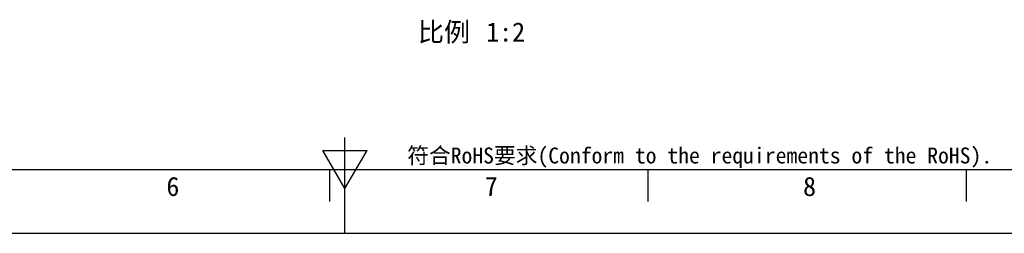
# Model space of a CAD drawing. Header units: millimetres. Extents: x 0 to 594, y 0 to 420.
# Tile 9 of 45: x 246 to 401, y 0 to 34. Entities that reach past the tile are written whole.
import ezdxf
from ezdxf.enums import TextEntityAlignment as Align

# ---------------------------------------------------------------- set-up
doc = ezdxf.new("R2010")
doc.units = ezdxf.units.MM
doc.header["$LTSCALE"] = 2
doc.layers.get('0').update_dxf_attribs({"linetype": 'CONTINUOUS'})
doc.layers.add('50_ALL_DETAILS', color=7, linetype='CONTINUOUS')
doc.styles.get("Standard").update_dxf_attribs({"font": 'simfang.ttf'})
doc.styles.add('TEXTSTYLE_2', font='simfang.ttf')

msp = doc.modelspace()

# ---------------------------------------------------------------- linework, layer by layer
at = {"color": 7}
for p, q in [((297, 0), (297, 15)), ((293.5359, 12.9999), (300.4641, 12.9999)), ((297, 6.9999), (293.5359, 12.9999)), ((297, 6.9999), (300.4641, 12.9999)), ((25, 10), (584, 10)), ((294.6373, 5.0001), (294.6373, 10)), ((344.6373, 5.0001), (344.6373, 10)), ((394.6373, 5.0001), (394.6373, 10)), ((0, 0), (594, 0))]:
    msp.add_line(p, q, dxfattribs=at)

# ---------------------------------------------------------------- texts
at = {"color": 3}
msp.add_text('符合RoHS要求(Conform to the requirements of the RoHS).', height=2.5, dxfattribs=at).set_placement((306.7869, 10.9507))
at = {"color": 3, "style": 'TEXTSTYLE_2'}
for s, p in [('6', (268.9562, 5.8471)), ('7', (318.9562, 5.8471)), ('8', (368.9562, 5.8471))]:
    msp.add_text(s, height=3, dxfattribs=at).set_placement(p)
at = {"layer": '50_ALL_DETAILS', "color": 3}
for s, p in [('比例 ', (318.6919, 30.0785)), ('1:2', (325.3013, 30.0785))]:
    msp.add_text(s, height=3, dxfattribs=at).set_placement(p, align=Align.RIGHT)

doc.saveas('drawing.dxf')
